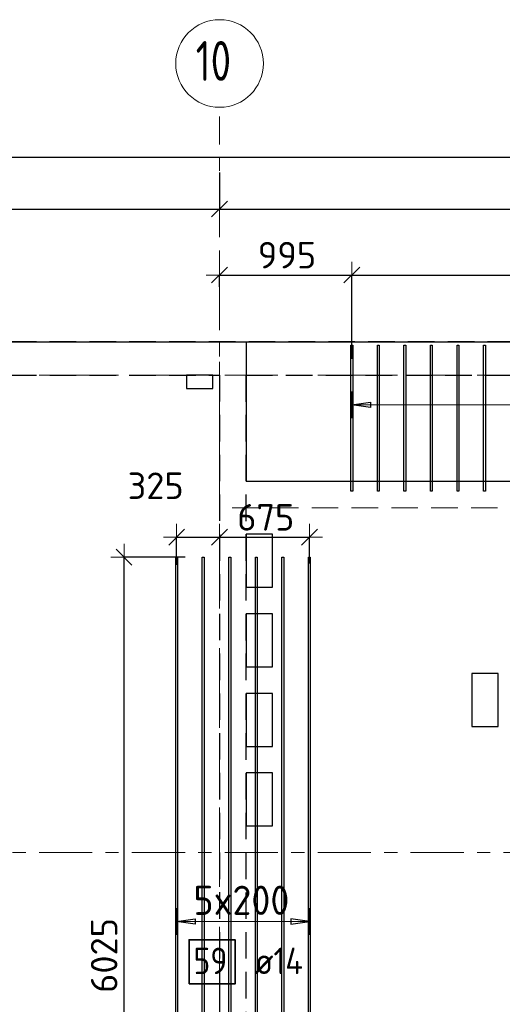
# Model space of a CAD drawing. Header units: metres. Extents: x -38 to 98, y -15 to 19.
# Tile 17 of 64: x 24.52 to 28.16, y 11.66 to 19.08. Entities that reach past the tile are written whole.
import ezdxf

# ---------------------------------------------------------------- set-up
doc = ezdxf.new("R2010")
doc.units = ezdxf.units.M
doc.header["$PDMODE"] = 65
for name, pattern in [('______11', [0.5, 0.4, -0.05, 0, -0.05]), ('______2', [0.27, 0.2, -0.07]), ('______5', [1.1, 0.8, -0.1, 0.1, -0.1])]:
    doc.linetypes.add(name, pattern=pattern)
for name, color, linetype, lineweight in [('XR$2$Осевая линия (1)', 7, '______5', 13), ('XR$2$Размерная линия (1)', 7, 'Continuous', 13), ('XR$3$Перекрытие (1)', 7, 'Continuous', 35), ('XR$3$Перекрытие (2)', 7, 'Continuous', 35), ('XR$3$Размерная линия (1)', 7, 'Continuous', 13), ('XR$5$Стена (1)', 7, 'Continuous', 35)]:
    doc.layers.add(name, color=color, linetype=linetype, lineweight=lineweight)
doc.layers.add('XR$3$Арм.стержн.Доп. Арм. верхн.зоны У', color=7, linetype='Continuous', lineweight=35, true_color=0x739641)
doc.styles.add('ISOCPEUR', font='txt')
doc.dimstyles.new('DIMSTYLE_3', dxfattribs={"dimtxt": 0.2, "dimasz": 0.2, "dimexe": 0, "dimexo": 0, "dimgap": 0.1, "dimtad": 2, "dimdec": 0, "dimlfac": 1000, "dimrnd": 5, "dimzin": 12, "dimdsep": 46, "dimtxsty": 'ISOCPEUR', "dimblk1": 'ALL_ML_STRICH', "dimblk2": 'ALL_ML_STRICH', "dimsah": 1, "dimcen": 0, "dimclrd": 7, "dimclre": 256, "dimclrt": 7, "dimadec": 0, "dimazin": 0, "dimtfac": 1, "dimtdec": 0, "dimtix": 1, "dimtmove": 2, "dimatfit": 3, "dimfxl": 0, "dimtzin": 0, "dimlwd": 0, "dimlwe": -3, "dimarcsym": 0})
doc.dimstyles.new('DIMSTYLE_7', dxfattribs={"dimtxt": 0.2, "dimasz": 0.2, "dimexe": 0, "dimexo": 0, "dimgap": 0.1, "dimtad": 2, "dimdec": 0, "dimlfac": 1000, "dimrnd": 5, "dimzin": 12, "dimdsep": 46, "dimtxsty": 'ISOCPEUR', "dimblk1": 'ALL_ML_STRICH', "dimblk2": 'ALL_ML_STRICH', "dimsah": 1, "dimcen": 0, "dimclrd": 7, "dimclre": 256, "dimclrt": 7, "dimadec": 0, "dimazin": 0, "dimtfac": 1, "dimtdec": 0, "dimtix": 1, "dimtmove": 2, "dimatfit": 3, "dimfxl": 0, "dimtvp": 1.2, "dimtzin": 0, "dimlwd": 0, "dimlwe": -3, "dimarcsym": 0})

# ---------------------------------------------------------------- blocks, each defined once
blk = doc.blocks.new('ALL_ML_STRICH')
at = {"color": 0, "linetype": 'ByBlock', "lineweight": -2}
for p, q in [((0, -0.5), (0, 0.5)), ((-1, 0), (0.5, 0)), ((-0.3, -0.3), (0.3, 0.3))]:
    blk.add_line(p, q, dxfattribs=at)
blk = doc.blocks.new('*D19')
at = {"layer": 'DEFPOINTS', "color": 7, "linetype": 'Continuous', "lineweight": 13, "transparency": 33554687}
for p in [(0.5, 18.0429), (0.5, 17.9468), (61.6, 17.1197)]:
    blk.add_point(p, dxfattribs=at)
at = {"layer": 'XR$2$Размерная линия (1)', "color": 9, "linetype": 'Continuous', "lineweight": -2, "true_color": 0xc7c7c7, "transparency": 33554687}
for p, q in [((0.5, 17.9668), (0.5, 18.0429)), ((61.6, 17.1397), (61.6, 18.0429))]:
    blk.add_line(p, q, dxfattribs=at)
at = {"layer": 'XR$2$Размерная линия (1)', "color": 7, "linetype": 'Continuous', "lineweight": -2, "transparency": 33554687}
blk.add_line((0.5, 18.0429), (61.6, 18.0429), dxfattribs=at)
at = {"layer": 'XR$2$Размерная линия (1)', "color": 7, "linetype": 'Continuous', "lineweight": 13, "transparency": 33554687, "xscale": 0.2, "yscale": 0.2, "zscale": 0.2, "rotation": 180}
blk.add_blockref('ALL_ML_STRICH', (0.5, 18.0429), dxfattribs=at)
at = {"layer": 'XR$2$Размерная линия (1)', "color": 7, "linetype": 'Continuous', "lineweight": 13, "transparency": 33554687, "xscale": 0.2, "yscale": 0.2, "zscale": 0.2}
blk.add_blockref('ALL_ML_STRICH', (61.6, 18.0429), dxfattribs=at)
at = {"layer": 'XR$2$Размерная линия (1)', "color": 7, "linetype": 'Continuous', "lineweight": 13, "transparency": 33554687, "insert": (31.1, 18.1929), "char_height": 0.2, "width": 1, "attachment_point": 5, "style": 'ISOCPEUR'}
blk.add_mtext('\\A1;{61100}', dxfattribs=at)
blk = doc.blocks.new('*D25')
at = {"layer": 'DEFPOINTS', "color": 7, "linetype": 'Continuous', "lineweight": 13, "transparency": 33554687}
for p in [(21.68, 17.949), (26.03, 17.949), (21.68, 17.6528)]:
    blk.add_point(p, dxfattribs=at)
at = {"layer": 'XR$2$Размерная линия (1)', "color": 9, "linetype": 'Continuous', "lineweight": -2, "true_color": 0xc7c7c7, "transparency": 33554687}
for p, q in [((21.68, 17.929), (21.68, 17.6528)), ((26.03, 17.929), (26.03, 17.6528))]:
    blk.add_line(p, q, dxfattribs=at)
at = {"layer": 'XR$2$Размерная линия (1)', "color": 7, "linetype": 'Continuous', "lineweight": -2, "transparency": 33554687}
blk.add_line((21.68, 17.6528), (26.03, 17.6528), dxfattribs=at)
at = {"layer": 'XR$2$Размерная линия (1)', "color": 7, "linetype": 'Continuous', "lineweight": 13, "transparency": 33554687, "xscale": 0.2, "yscale": 0.2, "zscale": 0.2, "rotation": 180}
blk.add_blockref('ALL_ML_STRICH', (21.68, 17.6528), dxfattribs=at)
at = {"layer": 'XR$2$Размерная линия (1)', "color": 7, "linetype": 'Continuous', "lineweight": 13, "transparency": 33554687, "xscale": 0.2, "yscale": 0.2, "zscale": 0.2}
blk.add_blockref('ALL_ML_STRICH', (26.03, 17.6528), dxfattribs=at)
at = {"layer": 'XR$2$Размерная линия (1)', "color": 7, "linetype": 'Continuous', "lineweight": 13, "transparency": 33554687, "insert": (23.855, 17.8028), "char_height": 0.2, "width": 0.8, "attachment_point": 5, "style": 'ISOCPEUR'}
blk.add_mtext('\\A1;{4350}', dxfattribs=at)
blk = doc.blocks.new('*D26')
at = {"layer": 'DEFPOINTS', "color": 7, "linetype": 'Continuous', "lineweight": 13, "transparency": 33554687}
for p in [(26.03, 17.949), (32.55, 17.7052), (26.03, 17.6528)]:
    blk.add_point(p, dxfattribs=at)
at = {"layer": 'XR$2$Размерная линия (1)', "color": 9, "linetype": 'Continuous', "lineweight": -2, "true_color": 0xc7c7c7, "transparency": 33554687}
for p, q in [((26.03, 17.929), (26.03, 17.6528)), ((32.55, 17.6852), (32.55, 17.6528))]:
    blk.add_line(p, q, dxfattribs=at)
at = {"layer": 'XR$2$Размерная линия (1)', "color": 7, "linetype": 'Continuous', "lineweight": -2, "transparency": 33554687}
blk.add_line((26.03, 17.6528), (32.55, 17.6528), dxfattribs=at)
at = {"layer": 'XR$2$Размерная линия (1)', "color": 7, "linetype": 'Continuous', "lineweight": 13, "transparency": 33554687, "xscale": 0.2, "yscale": 0.2, "zscale": 0.2, "rotation": 180}
blk.add_blockref('ALL_ML_STRICH', (26.03, 17.6528), dxfattribs=at)
at = {"layer": 'XR$2$Размерная линия (1)', "color": 7, "linetype": 'Continuous', "lineweight": 13, "transparency": 33554687, "xscale": 0.2, "yscale": 0.2, "zscale": 0.2}
blk.add_blockref('ALL_ML_STRICH', (32.55, 17.6528), dxfattribs=at)
at = {"layer": 'XR$2$Размерная линия (1)', "color": 7, "linetype": 'Continuous', "lineweight": 13, "transparency": 33554687, "insert": (29.3, 17.8028), "char_height": 0.2, "width": 0.8, "attachment_point": 5, "style": 'ISOCPEUR'}
blk.add_mtext('\\A1;{6520}', dxfattribs=at)
blk = doc.blocks.new('*D76')
at = {"layer": 'DEFPOINTS', "color": 7, "linetype": 'Continuous', "lineweight": 13, "transparency": 33554687}
for p in [(25.7906, 15.027), (25.3104, 9), (25.4357, 9)]:
    blk.add_point(p, dxfattribs=at)
at = {"layer": 'XR$3$Размерная линия (1)', "color": 9, "linetype": 'Continuous', "lineweight": -2, "true_color": 0xc7c7c7, "transparency": 33554687}
for p, q in [((25.7706, 15.027), (25.3104, 15.027)), ((25.4157, 9), (25.3104, 9))]:
    blk.add_line(p, q, dxfattribs=at)
at = {"layer": 'XR$3$Размерная линия (1)', "color": 7, "linetype": 'Continuous', "lineweight": -2, "transparency": 33554687}
blk.add_line((25.3104, 9), (25.3104, 15.027), dxfattribs=at)
at = {"layer": 'XR$3$Размерная линия (1)', "color": 7, "linetype": 'Continuous', "lineweight": 13, "transparency": 33554687, "xscale": 0.2, "yscale": 0.2, "zscale": 0.2}
for p, rotation in [((25.3104, 15.027), 90), ((25.3104, 9), 270)]:
    blk.add_blockref('ALL_ML_STRICH', p, dxfattribs=dict(at, rotation=rotation))
at = {"layer": 'XR$3$Размерная линия (1)', "color": 7, "linetype": 'Continuous', "lineweight": 13, "transparency": 33554687, "insert": (25.1604, 12.0235), "char_height": 0.2, "width": 0.8, "attachment_point": 5, "rotation": 90, "style": 'ISOCPEUR'}
blk.add_mtext('\\A1;{6025}', dxfattribs=at)
blk = doc.blocks.new('*D91')
at = {"layer": 'DEFPOINTS', "color": 7, "linetype": 'Continuous', "lineweight": 13, "transparency": 33554687}
for p in [(26.03, 17.1548), (26.03, 17.0461), (27.0263, 16.5036)]:
    blk.add_point(p, dxfattribs=at)
at = {"layer": 'XR$3$Размерная линия (1)', "color": 9, "linetype": 'Continuous', "lineweight": -2, "true_color": 0xc7c7c7, "transparency": 33554687}
for p, q in [((26.03, 17.0661), (26.03, 17.1548)), ((27.0263, 16.5236), (27.0263, 17.1548))]:
    blk.add_line(p, q, dxfattribs=at)
at = {"layer": 'XR$3$Размерная линия (1)', "color": 7, "linetype": 'Continuous', "lineweight": -2, "transparency": 33554687}
blk.add_line((26.03, 17.1548), (27.0263, 17.1548), dxfattribs=at)
at = {"layer": 'XR$3$Размерная линия (1)', "color": 7, "linetype": 'Continuous', "lineweight": 13, "transparency": 33554687, "xscale": 0.2, "yscale": 0.2, "zscale": 0.2, "rotation": 180}
blk.add_blockref('ALL_ML_STRICH', (26.03, 17.1548), dxfattribs=at)
at = {"layer": 'XR$3$Размерная линия (1)', "color": 7, "linetype": 'Continuous', "lineweight": 13, "transparency": 33554687, "xscale": 0.2, "yscale": 0.2, "zscale": 0.2}
blk.add_blockref('ALL_ML_STRICH', (27.0263, 17.1548), dxfattribs=at)
at = {"layer": 'XR$3$Размерная линия (1)', "color": 7, "linetype": 'Continuous', "lineweight": 13, "transparency": 33554687, "insert": (26.5381, 17.3048), "char_height": 0.2, "width": 0.6, "attachment_point": 5, "style": 'ISOCPEUR'}
blk.add_mtext('\\A1;{995}', dxfattribs=at)
blk = doc.blocks.new('*D92')
at = {"layer": 'DEFPOINTS', "color": 7, "linetype": 'Continuous', "lineweight": 13, "transparency": 33554687}
for p in [(27.0263, 17.1548), (31.0263, 16.5651), (27.0263, 16.5036)]:
    blk.add_point(p, dxfattribs=at)
at = {"layer": 'XR$3$Размерная линия (1)', "color": 9, "linetype": 'Continuous', "lineweight": -2, "true_color": 0xc7c7c7, "transparency": 33554687}
for p, q in [((27.0263, 16.5236), (27.0263, 17.1548)), ((31.0263, 16.5851), (31.0263, 17.1548))]:
    blk.add_line(p, q, dxfattribs=at)
at = {"layer": 'XR$3$Размерная линия (1)', "color": 7, "linetype": 'Continuous', "lineweight": -2, "transparency": 33554687}
blk.add_line((27.0263, 17.1548), (31.0263, 17.1548), dxfattribs=at)
at = {"layer": 'XR$3$Размерная линия (1)', "color": 7, "linetype": 'Continuous', "lineweight": 13, "transparency": 33554687, "xscale": 0.2, "yscale": 0.2, "zscale": 0.2, "rotation": 180}
blk.add_blockref('ALL_ML_STRICH', (27.0263, 17.1548), dxfattribs=at)
at = {"layer": 'XR$3$Размерная линия (1)', "color": 7, "linetype": 'Continuous', "lineweight": 13, "transparency": 33554687, "xscale": 0.2, "yscale": 0.2, "zscale": 0.2}
blk.add_blockref('ALL_ML_STRICH', (31.0263, 17.1548), dxfattribs=at)
at = {"layer": 'XR$3$Размерная линия (1)', "color": 7, "linetype": 'Continuous', "lineweight": 13, "transparency": 33554687, "insert": (29.0263, 17.3048), "char_height": 0.2, "width": 0.8, "attachment_point": 5, "style": 'ISOCPEUR'}
blk.add_mtext('\\A1;{4000}', dxfattribs=at)
blk = doc.blocks.new('*D131')
at = {"layer": 'DEFPOINTS', "color": 7, "linetype": 'Continuous', "lineweight": 13, "transparency": 33554687}
for p in [(25.7069, 15.1774), (26.03, 15.2037), (25.7069, 14.9498)]:
    blk.add_point(p, dxfattribs=at)
at = {"layer": 'XR$3$Размерная линия (1)', "color": 9, "linetype": 'Continuous', "lineweight": -2, "true_color": 0xc7c7c7, "transparency": 33554687}
for p, q in [((25.7069, 14.9698), (25.7069, 15.1774)), ((26.03, 15.1837), (26.03, 15.1774))]:
    blk.add_line(p, q, dxfattribs=at)
at = {"layer": 'XR$3$Размерная линия (1)', "color": 7, "linetype": 'Continuous', "lineweight": -2, "transparency": 33554687}
blk.add_line((25.7069, 15.1774), (26.03, 15.1774), dxfattribs=at)
at = {"layer": 'XR$3$Размерная линия (1)', "color": 7, "linetype": 'Continuous', "lineweight": 13, "transparency": 33554687, "xscale": 0.2, "yscale": 0.2, "zscale": 0.2, "rotation": 180}
blk.add_blockref('ALL_ML_STRICH', (25.7069, 15.1774), dxfattribs=at)
at = {"layer": 'XR$3$Размерная линия (1)', "color": 7, "linetype": 'Continuous', "lineweight": 13, "transparency": 33554687, "xscale": 0.2, "yscale": 0.2, "zscale": 0.2}
blk.add_blockref('ALL_ML_STRICH', (26.03, 15.1774), dxfattribs=at)
at = {"layer": 'XR$3$Размерная линия (1)', "color": 7, "linetype": 'Continuous', "lineweight": 13, "transparency": 33554687, "insert": (25.5486, 15.5658), "char_height": 0.2, "width": 0.6, "attachment_point": 5, "style": 'ISOCPEUR'}
blk.add_mtext('\\A1;{325}', dxfattribs=at)
blk = doc.blocks.new('*D132')
at = {"layer": 'DEFPOINTS', "color": 7, "linetype": 'Continuous', "lineweight": 13, "transparency": 33554687}
for p in [(26.03, 15.2037), (26.03, 15.1774), (26.7069, 14.9585)]:
    blk.add_point(p, dxfattribs=at)
at = {"layer": 'XR$3$Размерная линия (1)', "color": 9, "linetype": 'Continuous', "lineweight": -2, "true_color": 0xc7c7c7, "transparency": 33554687}
for p, q in [((26.03, 15.1837), (26.03, 15.1774)), ((26.7069, 14.9785), (26.7069, 15.1774))]:
    blk.add_line(p, q, dxfattribs=at)
at = {"layer": 'XR$3$Размерная линия (1)', "color": 7, "linetype": 'Continuous', "lineweight": -2, "transparency": 33554687}
blk.add_line((26.03, 15.1774), (26.7069, 15.1774), dxfattribs=at)
at = {"layer": 'XR$3$Размерная линия (1)', "color": 7, "linetype": 'Continuous', "lineweight": 13, "transparency": 33554687, "xscale": 0.2, "yscale": 0.2, "zscale": 0.2, "rotation": 180}
blk.add_blockref('ALL_ML_STRICH', (26.03, 15.1774), dxfattribs=at)
at = {"layer": 'XR$3$Размерная линия (1)', "color": 7, "linetype": 'Continuous', "lineweight": 13, "transparency": 33554687, "xscale": 0.2, "yscale": 0.2, "zscale": 0.2}
blk.add_blockref('ALL_ML_STRICH', (26.7069, 15.1774), dxfattribs=at)
at = {"layer": 'XR$3$Размерная линия (1)', "color": 7, "linetype": 'Continuous', "lineweight": 13, "transparency": 33554687, "insert": (26.3784, 15.3274), "char_height": 0.2, "width": 0.6, "attachment_point": 5, "style": 'ISOCPEUR'}
blk.add_mtext('\\A1;{675}', dxfattribs=at)

msp = doc.modelspace()

# ---------------------------------------------------------------- linework, layer by layer
at = {"layer": 'XR$2$Осевая линия (1)', "color": 253, "linetype": '______11', "lineweight": 13, "true_color": 0xa0a0a0, "transparency": 33554687}
for p, q in [((26.03, 8.34), (26.03, 18.35)), ((-2.63, 16.4), (62.6, 16.4)), ((-2.63, 12.8), (62.6, 12.8))]:
    msp.add_line(p, q, dxfattribs=at)
at = {"layer": 'XR$2$Осевая линия (1)', "color": 7, "linetype": 'Continuous', "lineweight": 13, "transparency": 33554687}
msp.add_circle((26.0304, 18.7501), 0.3304, dxfattribs=at)
at = {"layer": 'XR$3$Арм.стержн.Доп. Арм. верхн.зоны У', "color": 253, "linetype": 'Continuous', "lineweight": -3, "true_color": 0xa0a0a0, "transparency": 33554687}
for p, q in [((27.0263, 16.1759), (27.0263, 16.2759)), ((27.0263, 16.1759), (27.0263, 16.0759)), ((25.7069, 12.2795), (25.7069, 12.3795)), ((26.7069, 12.2795), (26.7069, 12.3795)), ((25.7069, 12.2795), (25.7069, 12.1795)), ((26.7069, 12.2795), (26.7069, 12.1795))]:
    msp.add_line(p, q, dxfattribs=at)
at = {"layer": 'XR$3$Арм.стержн.Доп. Арм. верхн.зоны У', "color": 7, "linetype": 'Continuous', "lineweight": 25, "transparency": 33554687}
for p, q in [((27.0263, 16.1759), (27.1663, 16.1959)), ((27.1663, 16.1959), (27.1663, 16.1559)), ((27.1663, 16.1559), (27.0263, 16.1759)), ((25.7069, 12.2795), (25.8469, 12.2995)), ((25.8469, 12.2595), (25.7069, 12.2795)), ((25.8469, 12.2995), (25.8469, 12.2595)), ((26.7069, 12.2795), (26.5669, 12.2995)), ((26.5669, 12.2995), (26.5669, 12.2595)), ((26.5669, 12.2595), (26.7069, 12.2795))]:
    msp.add_line(p, q, dxfattribs=at)
at = {"layer": 'XR$3$Арм.стержн.Доп. Арм. верхн.зоны У', "color": 7, "linetype": 'Continuous', "lineweight": 13, "transparency": 33554687}
for p, q in [((27.0263, 16.1759), (27.0263, 16.1759)), ((25.7069, 12.2795), (25.7069, 12.2795)), ((25.7069, 12.2795), (26.7069, 12.2795)), ((26.7069, 12.2795), (26.7069, 12.2795))]:
    msp.add_line(p, q, dxfattribs=at)
at = {"layer": 'XR$3$Арм.стержн.Доп. Арм. верхн.зоны У', "color": 7, "linetype": 'Continuous', "lineweight": 25, "transparency": 33554687}
for points in [[(27.0193, 15.525), (27.0193, 16.625), (27.0333, 16.625), (27.0333, 15.525), (27.0193, 15.525)], [(27.2193, 15.525), (27.2193, 16.625), (27.2333, 16.625), (27.2333, 15.525), (27.2193, 15.525)], [(27.4193, 15.525), (27.4193, 16.625), (27.4333, 16.625), (27.4333, 15.525), (27.4193, 15.525)], [(27.6193, 15.525), (27.6193, 16.625), (27.6333, 16.625), (27.6333, 15.525), (27.6193, 15.525)], [(27.8193, 15.525), (27.8193, 16.625), (27.8333, 16.625), (27.8333, 15.525), (27.8193, 15.525)], [(28.0193, 15.525), (28.0193, 16.625), (28.0333, 16.625), (28.0333, 15.525), (28.0193, 15.525)], [(25.6999, 8.007), (25.6999, 15.027), (25.7139, 15.027), (25.7139, 8.007), (25.6999, 8.007)], [(25.8999, 8.007), (25.8999, 15.027), (25.9139, 15.027), (25.9139, 8.007), (25.8999, 8.007)], [(26.0999, 8.007), (26.0999, 15.027), (26.1139, 15.027), (26.1139, 8.007), (26.0999, 8.007)], [(26.2999, 8.007), (26.2999, 15.027), (26.3139, 15.027), (26.3139, 8.007), (26.2999, 8.007)], [(26.4999, 8.007), (26.4999, 15.027), (26.5139, 15.027), (26.5139, 8.007), (26.4999, 8.007)], [(26.6999, 8.007), (26.6999, 15.027), (26.7139, 15.027), (26.7139, 8.007), (26.6999, 8.007)]]:
    msp.add_lwpolyline(points, dxfattribs=at)
at = {"layer": 'XR$3$Арм.стержн.Доп. Арм. верхн.зоны У', "color": 7, "linetype": 'Continuous', "lineweight": 13, "transparency": 33554687}
msp.add_lwpolyline([(27.0263, 16.1759), (28.0303, 16.1759), (28.0303, 16.1759), (31.0263, 16.1759)], dxfattribs=at)
at = {"layer": 'XR$3$Арм.стержн.Доп. Арм. верхн.зоны У', "color": 7, "linetype": 'Continuous', "lineweight": 35, "transparency": 33554687}
msp.add_lwpolyline([(25.8007, 11.8092), (26.1474, 11.8092), (26.1474, 12.1425), (25.8007, 12.1425), (25.8007, 11.8092)], dxfattribs=at)
at = {"layer": 'XR$3$Перекрытие (1)', "color": 7, "linetype": 'Continuous', "lineweight": 25, "transparency": 33554687}
for p, q in [((23.6503, 16.65), (26.23, 16.65)), ((26.23, 16.65), (26.23, 15.6)), ((25.78, 16.4), (25.78, 16.3)), ((25.98, 16.4), (25.78, 16.4)), ((25.98, 16.3), (25.98, 16.4)), ((25.78, 16.3), (25.98, 16.3)), ((26.23, 15.6), (32.425, 15.6)), ((26.23, 15.2), (26.23, 14.8)), ((26.43, 15.2), (26.23, 15.2)), ((26.43, 14.8), (26.43, 15.2)), ((26.23, 14.8), (26.43, 14.8)), ((26.23, 14.6), (26.23, 14.2)), ((26.43, 14.6), (26.23, 14.6)), ((26.43, 14.2), (26.43, 14.6)), ((26.23, 14.2), (26.43, 14.2)), ((27.93, 14.15), (27.93, 13.75)), ((28.13, 14.15), (27.93, 14.15)), ((28.13, 13.75), (28.13, 14.15)), ((26.23, 14), (26.23, 13.6)), ((26.43, 14), (26.23, 14)), ((26.43, 13.6), (26.43, 14)), ((27.93, 13.75), (28.13, 13.75)), ((26.23, 13.6), (26.43, 13.6)), ((26.23, 13.4), (26.23, 13)), ((26.43, 13.4), (26.23, 13.4)), ((26.43, 13), (26.43, 13.4)), ((26.23, 13), (26.43, 13))]:
    msp.add_line(p, q, dxfattribs=at)
at = {"layer": 'XR$3$Перекрытие (2)', "color": 7, "linetype": 'Continuous', "lineweight": 25, "transparency": 33554687}
msp.add_line((26.03, 16.65), (32.425, 16.65), dxfattribs=at)
at = {"layer": 'XR$3$Перекрытие (2)', "color": 7, "linetype": '______2', "lineweight": 18, "transparency": 33554687}
for p, q in [((26.03, 15.4), (26.03, 16.65)), ((32.625, 15.4), (26.03, 15.4))]:
    msp.add_line(p, q, dxfattribs=at)
at = {"layer": 'XR$5$Стена (1)', "color": 253, "linetype": '______2', "lineweight": -3, "true_color": 0xa0a0a0, "transparency": 33554687}
for p, q in [((32.45, 16.65), (19.08, 16.65)), ((23.8503, 16.4), (26.03, 16.4)), ((26.03, 16.4), (26.03, 11.71)), ((26.23, 8.9994), (26.23, 16.4)), ((26.23, 16.4), (32.425, 16.4)), ((26.03, 11.71), (26.03, 11.59))]:
    msp.add_line(p, q, dxfattribs=at)

# ---------------------------------------------------------------- texts
at = {"layer": 'XR$2$Осевая линия (1)', "color": 7, "linetype": 'Continuous', "lineweight": 13, "transparency": 33554687, "insert": (25.8504, 18.6196), "char_height": 0.3, "width": 0.472281, "attachment_point": 7, "style": 'ISOCPEUR'}
msp.add_mtext('\\W0.75;10', dxfattribs=at)
at = {"layer": 'XR$3$Арм.стержн.Доп. Арм. верхн.зоны У', "color": 7, "linetype": 'Continuous', "lineweight": 13, "transparency": 33554687, "insert": (25.8329, 12.3295), "char_height": 0.22, "width": 0.873359, "attachment_point": 7, "style": 'ISOCPEUR'}
msp.add_mtext('\\W0.95;5x200', dxfattribs=at)
at = {"layer": 'XR$3$Арм.стержн.Доп. Арм. верхн.зоны У', "color": 7, "linetype": 'Continuous', "lineweight": 25, "transparency": 33554687, "char_height": 0.2, "attachment_point": 7, "style": 'ISOCPEUR'}
for s, insert, width in [('\\W0.87;59', (25.834, 11.8825), 0.367208), ('\\W0.89; ø14 ', (26.1807, 11.8825), 0.769432)]:
    msp.add_mtext(s, dxfattribs=dict(at, insert=insert, width=width))

# ---------------------------------------------------------------- dimensions: what is measured, and where the dimension line sits
at = {"layer": 'XR$2$Размерная линия (1)', "color": 7, "linetype": 'Continuous', "lineweight": 13, "transparency": 33554687}
for base, p1, p2, picture, middle in [((61.6, 18.0429), (0.5, 17.9668), (61.6, 17.1397), '*D19', (31.1, 18.1929)), ((26.03, 17.6528), (21.68, 17.929), (26.03, 17.929), '*D25', (23.855, 17.8028)), ((32.55, 17.6528), (26.03, 17.929), (32.55, 17.6852), '*D26', (29.3, 17.8028))]:
    dim = msp.add_linear_dim(base=base, p1=p1, p2=p2, dimstyle='DIMSTYLE_3', override={"dimpost": '<>', "dimclrd": 7, "dimclre": 9, "dimclrt": 7, "dimlwd": 0, "dimlwe": 65533}, dxfattribs=at)
    dim.commit()
    dim.dimension.update_dxf_attribs({"geometry": picture, "text_midpoint": middle, "dimtype": 160})
at = {"layer": 'XR$3$Размерная линия (1)', "color": 7, "linetype": 'Continuous', "lineweight": 13, "transparency": 33554687}
for base, p1, p2, dimstyle, picture, middle in [((27.0263, 17.1548), (26.03, 17.0661), (27.0263, 16.5236), 'DIMSTYLE_3', '*D91', (26.5381, 17.3048)), ((31.0263, 17.1548), (27.0263, 16.5236), (31.0263, 16.5851), 'DIMSTYLE_3', '*D92', (29.0263, 17.3048)), ((26.03, 15.1774), (25.7069, 14.9698), (26.03, 15.1837), 'DIMSTYLE_7', '*D131', (25.5486, 15.5658)), ((26.7069, 15.1774), (26.03, 15.1837), (26.7069, 14.9785), 'DIMSTYLE_3', '*D132', (26.3784, 15.3274))]:
    dim = msp.add_linear_dim(base=base, p1=p1, p2=p2, dimstyle=dimstyle, override={"dimpost": '<>', "dimclrd": 7, "dimclre": 9, "dimclrt": 7, "dimlwd": 0, "dimlwe": 65533}, dxfattribs=at)
    dim.commit()
    dim.dimension.update_dxf_attribs({"geometry": picture, "text_midpoint": middle, "dimtype": 160})
dim = msp.add_linear_dim(base=(25.3104, 15.027), p1=(25.4157, 9), p2=(25.7706, 15.027), angle=90, dimstyle='DIMSTYLE_3', override={"dimpost": '<>', "dimclrd": 7, "dimclre": 9, "dimclrt": 7, "dimlwd": 0, "dimlwe": 65533}, dxfattribs=at)
dim.commit()
dim.dimension.update_dxf_attribs({"geometry": '*D76', "text_midpoint": (25.1604, 12.0235), "dimtype": 160})

doc.saveas('drawing.dxf')
